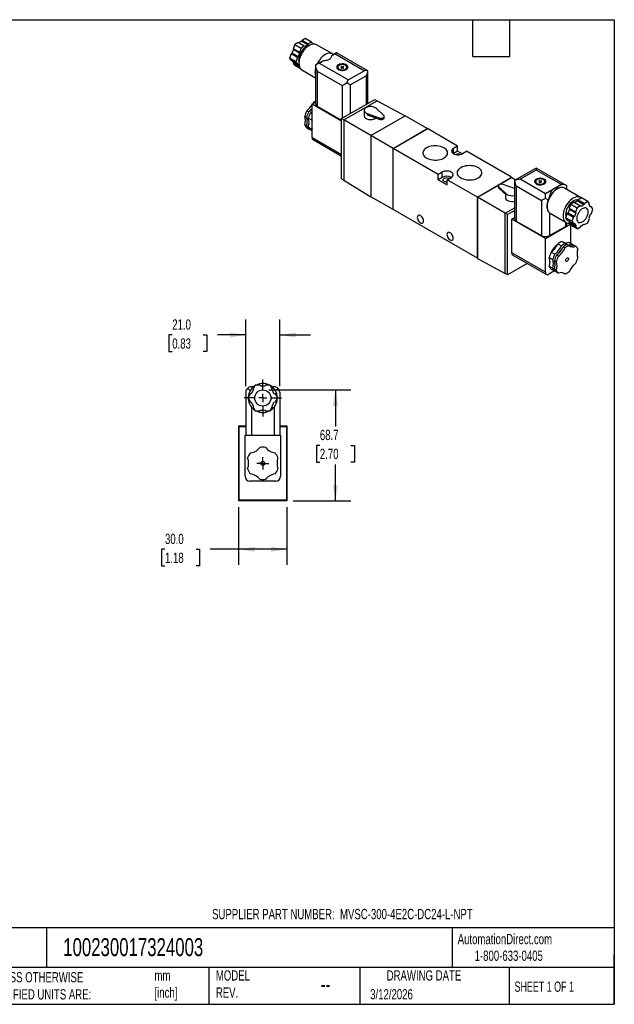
# Model space of a CAD drawing. Header units: millimetres. Extents: x 19 to 819, y 19 to 629.
# Tile 3 of 3: x 451 to 819, y 19 to 629. Entities that reach past the tile are written whole.
import ezdxf

# ---------------------------------------------------------------- set-up
doc = ezdxf.new("R2010")
doc.units = ezdxf.units.MM
doc.header["$LTSCALE"] = 3
doc.linetypes.add('SLD-Center', pattern=[19.05, 15.24, -1.27, 1.27, -1.27])
doc.linetypes.add('SLD-Solid', pattern=[0])
doc.layers.add('CENTER', color=40, linetype='SLD-Center')
doc.layers.add('DIMENSIONS', color=140, linetype='SLD-Solid', lineweight=25)
doc.layers.add('TEXT', color=140, linetype='SLD-Solid', lineweight=25)
doc.styles.add('SLDTEXTSTYLE0', font='TXT', dxfattribs={"width": 0.7})
doc.styles.add('SLDTEXTSTYLE1', font='TXT', dxfattribs={"width": 0.65})
doc.dimstyles.new('SLDDIMSTYLE1', dxfattribs={"dimtxt": 6.474023, "dimasz": 9.906, "dimexe": 0, "dimexo": 0.0625, "dimgap": 1.618506, "dimtad": 0, "dimtih": 1, "dimtoh": 1, "dimdec": 1, "dimrnd": 1e-09, "dimzin": 4, "dimdsep": 46, "dimtxsty": 'SLDTEXTSTYLE0', "dimsah": 1, "dimcen": 0.09, "dimadec": 0, "dimazin": 1, "dimtfac": 1, "dimtdec": 1, "dimtofl": 0, "dimtmove": 0, "dimatfit": 3, "dimfxl": 0, "dimfrac": 2, "dimtolj": 1, "dimtzin": 12, "dimarcsym": 0})
doc.dimstyles.new('SLDDIMSTYLE3', dxfattribs={"dimtxt": 6.474023, "dimasz": 9.906, "dimexe": 0, "dimexo": 0.0625, "dimgap": 1.618506, "dimtad": 0, "dimtih": 1, "dimtoh": 1, "dimdec": 1, "dimrnd": 1e-09, "dimzin": 12, "dimdsep": 46, "dimtxsty": 'SLDTEXTSTYLE0', "dimsah": 1, "dimcen": 0.09, "dimadec": 0, "dimazin": 3, "dimtfac": 1, "dimtdec": 1, "dimtofl": 0, "dimtmove": 0, "dimatfit": 3, "dimfxl": 0, "dimfrac": 2, "dimtolj": 1, "dimtzin": 12, "dimarcsym": 0})
doc.dimstyles.new('SLDDIMSTYLE4', dxfattribs={"dimtxt": 6.474023, "dimasz": 9.906, "dimexe": 0, "dimexo": 0.0625, "dimgap": 1.618506, "dimtad": 0, "dimtih": 1, "dimtoh": 1, "dimdec": 1, "dimrnd": 1e-09, "dimzin": 4, "dimdsep": 46, "dimtxsty": 'SLDTEXTSTYLE0', "dimsah": 1, "dimcen": 0.09, "dimadec": 0, "dimazin": 1, "dimtfac": 1, "dimtdec": 1, "dimtmove": 0, "dimatfit": 0, "dimfxl": 0, "dimfrac": 2, "dimtolj": 1, "dimtzin": 12, "dimarcsym": 0})

# ---------------------------------------------------------------- blocks, each defined once
blk = doc.blocks.new('_D_7')
at = {"layer": 'DIMENSIONS'}
for p, q in [((586.3, 326.93), (586.3, 291.22)), ((616.3, 326.93), (616.3, 291.22)), ((540.69, 300.74), (538.52, 300.74)), ((538.52, 300.74), (538.52, 290.45)), ((559.93, 300.74), (562.1, 300.74)), ((562.1, 300.74), (562.1, 290.45)), ((586.3, 300.74), (568.7, 300.74)), ((616.3, 300.74), (586.3, 300.74)), ((538.52, 290.45), (540.69, 290.45)), ((562.1, 290.45), (559.93, 290.45))]:
    blk.add_line(p, q, dxfattribs=at)
for points in [[(586.3, 300.74), (596.21, 299.22), (596.21, 302.27)], [(616.3, 300.74), (606.4, 302.27), (606.4, 299.22)]]:
    blk.add_solid(points, dxfattribs=at)
at = {"layer": 'DIMENSIONS', "char_height": 6.35, "attachment_point": 1, "style": 'SLDTEXTSTYLE0'}
for s, insert in [('30.0', (540.69, 310.38)), ('1.18', (540.69, 298.64))]:
    blk.add_mtext(s, dxfattribs=dict(at, insert=insert))
blk = doc.blocks.new('_D_8')
at = {"layer": 'DIMENSIONS'}
for p, q in [((590.8, 401.75), (590.8, 442.97)), ((611.8, 401.75), (611.8, 442.97)), ((545.19, 433.44), (543.02, 433.44)), ((543.02, 433.44), (543.02, 423.15)), ((564.43, 433.44), (566.6, 433.44)), ((566.6, 433.44), (566.6, 423.15)), ((590.8, 433.44), (573.2, 433.44)), ((611.8, 433.44), (630.85, 433.44)), ((543.02, 423.15), (545.19, 423.15)), ((566.6, 423.15), (564.43, 423.15))]:
    blk.add_line(p, q, dxfattribs=at)
for points in [[(590.8, 433.44), (580.9, 434.97), (580.9, 431.92)], [(611.8, 433.44), (621.71, 431.92), (621.71, 434.97)]]:
    blk.add_solid(points, dxfattribs=at)
at = {"layer": 'DIMENSIONS', "char_height": 6.35, "attachment_point": 1, "style": 'SLDTEXTSTYLE0'}
for s, insert in [('21.0', (545.19, 443.08)), ('0.83', (545.19, 431.34))]:
    blk.add_mtext(s, dxfattribs=dict(at, insert=insert))
blk = doc.blocks.new('_D_9')
at = {"layer": 'DIMENSIONS'}
for p, q in [((605.11, 399.44), (655.83, 399.44)), ((646.3, 399.44), (646.3, 376.83)), ((636.68, 365.09), (634.51, 365.09)), ((634.51, 365.09), (634.51, 354.8)), ((655.92, 365.09), (658.1, 365.09)), ((658.1, 365.09), (658.1, 354.8)), ((634.51, 354.8), (636.68, 354.8)), ((658.1, 354.8), (655.92, 354.8)), ((646.3, 330.74), (646.3, 353.35)), ((620.11, 330.74), (655.83, 330.74))]:
    blk.add_line(p, q, dxfattribs=at)
for points in [[(646.3, 399.44), (644.78, 389.54), (647.83, 389.54)], [(646.3, 330.74), (647.83, 340.65), (644.78, 340.65)]]:
    blk.add_solid(points, dxfattribs=at)
at = {"layer": 'DIMENSIONS', "char_height": 6.35, "attachment_point": 1, "style": 'SLDTEXTSTYLE0'}
for s, insert in [('68.7', (636.68, 374.73)), ('2.70', (636.68, 362.99))]:
    blk.add_mtext(s, dxfattribs=dict(at, insert=insert))
blk = doc.blocks.new('SW_CENTERMARKSYMBOL_2')
at = {"layer": 'CENTER', "color": 0}
for p, q in [((0, 5.08), (0, 11.54)), ((-5.08, 0), (-11.54, 0)), ((0, 0), (-2.54, 0)), ((0, 0), (0, 2.54)), ((0, 0), (0, -2.54)), ((0, 0), (2.54, 0)), ((5.08, 0), (11.54, 0)), ((0, -5.08), (0, -11.54))]:
    blk.add_line(p, q, dxfattribs=at)
blk = doc.blocks.new('SW_CENTERMARKSYMBOL_3')
at = {"layer": 'CENTER', "color": 0}
for p, q in [((-2.54, 0), (-3.79, 0)), ((0, 0), (-2.54, 0)), ((0, 2.54), (0, 3.79)), ((0, 0), (0, 2.54)), ((0, 0), (0, -2.54)), ((0, 0), (2.54, 0)), ((2.54, 0), (3.79, 0)), ((0, -2.54), (0, -3.79))]:
    blk.add_line(p, q, dxfattribs=at)

msp = doc.modelspace()

# ---------------------------------------------------------------- linework, layer by layer
for p, q in [((625.63, 615.87), (625.27, 615.26)), ((627.66, 617.04), (625.63, 615.87)), ((629.52, 613.63), (625.63, 615.87)), ((631.55, 614.8), (627.66, 617.04)), ((620.24, 610.18), (619.36, 607.9)), ((621.13, 613.27), (620.11, 610.66)), ((624, 608.41), (620.11, 610.66)), ((620.11, 610.66), (620.24, 610.18)), ((624.13, 607.93), (620.24, 610.18)), ((623.15, 614.44), (621.13, 613.27)), ((621.13, 613.27), (625.01, 611.03)), ((627.04, 612.2), (623.15, 614.44)), ((625.27, 615.26), (623.51, 614.24)), ((625.01, 611.03), (624, 608.41)), ((627.04, 612.2), (625.01, 611.03)), ((629.16, 613.02), (625.27, 615.26)), ((627.4, 612), (627.04, 612.2)), ((629.16, 613.02), (627.4, 612)), ((629.52, 613.63), (629.16, 613.02)), ((631.55, 614.8), (629.52, 613.63)), ((632.42, 613.55), (631.55, 614.8)), ((644.45, 607.44), (634.55, 613.16)), ((618.87, 607.47), (617.86, 604.86)), ((621.75, 602.61), (617.86, 604.86)), ((617.86, 604.86), (618.87, 603.41)), ((619.36, 607.9), (618.87, 607.47)), ((622.76, 605.23), (618.87, 607.47)), ((623.25, 605.65), (619.36, 607.9)), ((622.76, 605.23), (621.75, 602.61)), ((623.25, 605.65), (622.76, 605.23)), ((624.13, 607.93), (623.25, 605.65)), ((624, 608.41), (624.13, 607.93)), ((643.92, 606.3), (646.07, 607.54)), ((643.92, 606.3), (644.44, 606.71)), ((646.88, 608.12), (644.44, 606.71)), ((646.07, 607.54), (664.23, 597.06)), ((666.43, 596.97), (647.37, 607.97)), ((622.76, 601.17), (618.87, 603.41)), ((619.84, 602.86), (620.24, 602.28)), ((620.24, 602.28), (620.11, 601.65)), ((624, 599.41), (620.11, 601.65)), ((620.11, 601.65), (621.13, 600.21)), ((623.83, 600.21), (620.24, 602.28)), ((625, 597.97), (621.13, 600.21)), ((621.75, 602.61), (622.76, 601.17)), ((622.76, 601.17), (623.25, 601.3)), ((623.25, 601.3), (623.77, 600.56)), ((624.02, 599.52), (624, 599.41)), ((624, 599.41), (624.15, 599.19)), ((625.55, 597.57), (633.97, 592.7)), ((633.97, 600.24), (633.97, 576.58)), ((636.91, 602.36), (634.5, 600.97)), ((636.17, 601.83), (638.31, 603.07)), ((636.17, 601.83), (654.33, 591.34)), ((647.75, 599.24), (647.75, 598.03)), ((650.02, 599.75), (649.67, 599.55)), ((649.67, 599.55), (650.2, 599.24)), ((650.2, 599.24), (649.67, 598.93)), ((649.67, 598.93), (650.02, 598.73)), ((650.55, 599.44), (650.02, 599.75)), ((650.02, 599.34), (650.02, 599.75)), ((650.02, 598.73), (650.55, 599.04)), ((650.2, 598.83), (650.2, 599.24)), ((651.08, 599.75), (650.55, 599.44)), ((650.55, 599.04), (650.55, 599.44)), ((650.55, 599.04), (651.08, 598.73)), ((650.91, 599.24), (651.44, 599.55)), ((651.44, 598.93), (650.91, 599.24)), ((650.91, 598.83), (650.91, 599.24)), ((651.44, 599.55), (651.08, 599.75)), ((651.08, 599.34), (651.08, 599.75)), ((651.08, 598.73), (651.44, 598.93)), ((653.35, 598.03), (653.35, 599.24)), ((635, 596.79), (650.55, 587.81)), ((635, 596.79), (635, 575.15)), ((664.23, 597.06), (654.33, 591.34)), ((655.5, 588.24), (665.4, 593.95)), ((665.4, 593.95), (665.4, 576.21)), ((666.43, 576.8), (666.43, 596.97)), ((650.55, 587.81), (650.55, 567.64)), ((655.5, 588.24), (655.5, 570.5)), ((665.4, 576.21), (670.78, 579.32)), ((670.78, 579.32), (672.19, 578.5)), ((631.82, 576.58), (633.97, 577.83)), ((631.82, 576.58), (650.13, 566.01)), ((631.82, 555.76), (631.82, 576.58)), ((632.67, 577.35), (632.46, 576.95)), ((632.67, 577.35), (632.91, 577.21)), ((635, 575.15), (650.13, 566.42)), ((651.54, 566.58), (672.19, 578.5)), ((655.5, 570.5), (665.4, 576.21)), ((676.28, 569.4), (671.47, 573.78)), ((672.19, 578.5), (689.44, 569.19)), ((627.28, 568.95), (628.44, 568.28)), ((629.71, 571.55), (628.55, 572.22)), ((631.66, 566.42), (629.51, 567.66)), ((631.82, 570.33), (630.77, 570.94)), ((650.13, 567.4), (655.5, 570.5)), ((650.13, 567.4), (651.54, 566.58)), ((650.13, 530.16), (650.13, 567.4)), ((664.09, 572.54), (664.09, 569.03)), ((665.94, 570.59), (673.52, 567.81)), ((665.94, 570.59), (665.94, 569.77)), ((665.94, 569.77), (673.52, 566.99)), ((668.23, 556.95), (689.44, 569.19)), ((673.52, 567.81), (673.52, 566.99)), ((676.6, 567.97), (676.6, 568.78)), ((703.23, 561.23), (689.44, 569.19)), ((628.44, 562.78), (627.28, 563.46)), ((628.55, 561.65), (629.71, 560.98)), ((631.66, 560.92), (629.51, 562.17)), ((629.71, 560.98), (630.07, 561.1)), ((631.66, 566.42), (631.82, 565.98)), ((631.82, 561.54), (631.66, 560.92)), ((668.23, 556.95), (651.54, 566.58)), ((651.54, 566.58), (651.54, 529.35)), ((682.02, 548.99), (703.23, 561.23)), ((682.06, 548.97), (703.2, 561.17)), ((682.09, 548.95), (703.3, 561.19)), ((703.23, 561.15), (703.2, 561.17)), ((703.23, 561.23), (703.23, 561.15)), ((721.97, 550.41), (703.3, 561.19)), ((631.82, 559.76), (630.77, 560.36)), ((631.82, 555.76), (650.13, 545.19)), ((682.02, 548.99), (668.23, 556.95)), ((668.23, 556.95), (668.23, 519.06)), ((632.44, 554.38), (650.13, 544.17)), ((682.02, 511.1), (682.02, 548.99)), ((682.09, 548.95), (682.06, 548.97)), ((682.06, 511.16), (682.06, 548.97)), ((682.09, 511.06), (682.09, 548.95)), ((709.95, 532.86), (682.09, 548.95)), ((721.97, 550.41), (719.5, 548.99)), ((719.5, 545.72), (719.5, 548.99)), ((721.97, 547.15), (721.97, 550.41)), ((721.97, 547.15), (719.5, 545.72)), ((724.78, 545.53), (721.97, 547.15)), ((725.15, 545.72), (727.63, 547.15)), ((755.49, 531.07), (727.63, 547.15)), ((770.76, 536.74), (757.36, 529.01)), ((789.82, 525.74), (770.76, 536.74)), ((770.76, 536.74), (770.76, 535.56)), ((712.43, 534.29), (709.95, 532.86)), ((709.95, 529.6), (709.95, 532.86)), ((712.43, 531.02), (709.95, 529.6)), ((712.43, 531.02), (712.43, 534.29)), ((715.61, 529.6), (718.08, 531.03)), ((734.28, 518.82), (755.49, 531.07)), ((734.31, 518.8), (755.45, 531)), ((747.82, 526.56), (755.56, 531.03)), ((755.45, 531), (755.49, 530.98)), ((755.49, 531.07), (755.49, 530.98)), ((755.56, 531.03), (758.12, 529.45)), ((770.76, 535.56), (760.86, 529.84)), ((786.32, 526.58), (770.76, 535.56)), ((650.13, 530.16), (651.54, 529.35)), ((651.54, 529.35), (668.23, 519.06)), ((709.95, 529.6), (715.61, 526.33)), ((715.61, 526.33), (715.61, 529.6)), ((734.28, 518.82), (715.61, 529.6)), ((734.35, 518.78), (747.75, 526.51)), ((747.2, 525.72), (747.2, 524.9)), ((747.51, 525.1), (752.33, 520.72)), ((747.51, 525.1), (747.51, 524.28)), ((747.51, 524.28), (752.33, 519.91)), ((757.36, 524.09), (750.27, 526.69)), ((757.36, 529.01), (757.36, 505.35)), ((773.94, 516.58), (758.39, 525.56)), ((758.39, 525.56), (758.39, 503.92)), ((776.42, 520.86), (760.86, 529.84)), ((770.44, 528.42), (770.44, 527.2)), ((772.71, 528.93), (772.35, 528.72)), ((772.35, 528.72), (772.88, 528.42)), ((772.88, 528.42), (772.35, 528.11)), ((772.35, 528.11), (772.71, 527.91)), ((773.24, 528.62), (772.71, 528.93)), ((772.71, 528.52), (772.71, 528.93)), ((772.71, 527.91), (773.24, 528.21)), ((772.88, 528.01), (772.88, 528.42)), ((773.77, 528.93), (773.24, 528.62)), ((773.24, 528.21), (773.24, 528.62)), ((773.24, 528.21), (773.77, 527.91)), ((773.59, 528.42), (774.12, 528.72)), ((774.12, 528.11), (773.59, 528.42)), ((773.59, 528.01), (773.59, 528.42)), ((774.12, 528.72), (773.77, 528.93)), ((773.77, 528.52), (773.77, 528.93)), ((773.77, 527.91), (774.12, 528.11)), ((776.04, 527.2), (776.04, 528.42)), ((786.32, 526.58), (776.42, 520.86)), ((786.11, 524.75), (783.77, 524.43)), ((798.24, 518.66), (788.34, 524.37)), ((789.82, 523.52), (789.82, 525.74)), ((682.02, 511.1), (668.23, 519.06)), ((734.28, 480.93), (734.28, 518.82)), ((734.31, 480.99), (734.31, 518.8)), ((734.31, 518.8), (734.35, 518.78)), ((734.35, 518.78), (734.35, 480.89)), ((751.6, 508.82), (734.35, 518.78)), ((751.7, 520.48), (751.7, 518.53)), ((752.33, 520.72), (752.33, 519.91)), ((776.42, 518.01), (776.42, 520.86)), ((798.78, 518.26), (796.75, 517.09)), ((802.67, 516.01), (798.78, 518.26)), ((751.6, 508.82), (757.36, 512.15)), ((773.94, 516.58), (773.94, 494.94)), ((792.24, 514.49), (791.23, 511.87)), ((794.27, 515.66), (792.24, 514.49)), ((792.24, 514.49), (796.13, 512.24)), ((794.27, 515.66), (798.16, 513.41)), ((796.39, 516.48), (794.63, 515.46)), ((796.13, 512.24), (795.12, 509.63)), ((798.16, 513.41), (796.13, 512.24)), ((796.75, 517.09), (796.39, 516.48)), ((796.39, 516.48), (800.28, 514.23)), ((796.75, 517.09), (800.64, 514.84)), ((798.52, 513.21), (798.16, 513.41)), ((798.52, 513.21), (800.28, 514.23)), ((800.64, 514.84), (800.28, 514.23)), ((802.67, 516.01), (800.64, 514.84)), ((803.68, 514.57), (802.67, 516.01)), ((803.55, 513.94), (803.68, 514.57)), ((804.43, 512.68), (803.55, 513.94)), ((803.95, 513.37), (804.92, 512.81)), ((804.92, 512.81), (804.43, 512.68)), ((805.93, 511.37), (804.92, 512.81)), ((682.09, 511.14), (682.02, 511.1)), ((682.09, 511.14), (682.06, 511.16)), ((734.28, 480.93), (682.09, 511.06)), ((753.01, 508), (751.6, 508.82)), ((751.6, 471.58), (751.6, 508.82)), ((753.01, 508), (757.36, 510.51)), ((753.01, 470.77), (753.01, 508)), ((755.56, 505.14), (757.36, 506.19)), ((777.82, 510.72), (777.9, 510.52)), ((778.89, 509.1), (779.34, 508.78)), ((778.89, 509.1), (778.89, 494.94)), ((779.34, 508.78), (789.24, 503.07)), ((789.99, 508.68), (788.98, 506.07)), ((792.87, 503.83), (788.98, 506.07)), ((788.98, 506.07), (789.99, 504.63)), ((790.48, 509.11), (789.99, 508.68)), ((789.99, 508.68), (793.88, 506.44)), ((791.36, 511.39), (790.48, 509.11)), ((790.48, 509.11), (794.37, 506.87)), ((791.23, 511.87), (795.12, 509.63)), ((791.23, 511.87), (791.36, 511.39)), ((791.36, 511.39), (795.25, 509.15)), ((793.88, 506.44), (792.87, 503.83)), ((794.37, 506.87), (793.88, 506.44)), ((795.25, 509.15), (794.37, 506.87)), ((795.12, 509.63), (795.25, 509.15)), ((803.55, 506.05), (804.43, 508.32)), ((803.68, 505.56), (803.55, 506.05)), ((804.43, 508.32), (804.92, 508.75)), ((804.92, 508.75), (805.93, 511.37)), ((776.42, 493.1), (755.56, 505.14)), ((755.56, 484.32), (755.56, 505.14)), ((758.39, 503.92), (773.94, 494.94)), ((776.42, 493.1), (791.84, 502)), ((778.89, 494.94), (788.79, 500.65)), ((788.79, 503.33), (788.79, 500.65)), ((789.82, 502.08), (789.82, 502.81)), ((789.99, 504.63), (793.88, 502.38)), ((790.96, 504.07), (791.36, 503.5)), ((791.65, 502.27), (791, 502.65)), ((791.36, 503.5), (791.23, 502.87)), ((791.23, 502.87), (795.12, 500.62)), ((791.23, 502.87), (792.24, 501.42)), ((791.36, 503.5), (795.25, 501.25)), ((791.98, 501.81), (791.98, 490.32)), ((796.13, 499.18), (792.24, 501.42)), ((792.87, 503.83), (793.88, 502.38)), ((793.88, 502.38), (794.37, 502.51)), ((794.37, 502.51), (795.25, 501.25)), ((795.25, 501.25), (795.12, 500.62)), ((795.12, 500.62), (796.13, 499.18)), ((796.13, 499.18), (798.16, 500.35)), ((798.16, 500.35), (798.52, 500.96)), ((798.52, 500.96), (800.28, 501.98)), ((800.28, 501.98), (800.64, 501.78)), ((800.28, 501.98), (800.64, 501.78)), ((800.64, 501.78), (802.67, 502.95)), ((802.67, 502.95), (803.68, 505.56)), ((776.42, 472.28), (776.42, 493.1)), ((784.2, 489.87), (786.36, 488.62)), ((786.74, 491.33), (788.9, 490.09)), ((787.42, 488.01), (788.59, 487.34)), ((789.96, 489.48), (791.12, 488.8)), ((790.86, 490.97), (793.02, 489.72)), ((794.08, 489.11), (795.24, 488.43)), ((776.42, 472.28), (755.56, 484.32)), ((756.18, 482.95), (777.04, 470.91)), ((780.08, 484.74), (782.24, 483.5)), ((784.46, 482.21), (783.3, 482.89)), ((734.35, 480.97), (734.28, 480.93)), ((734.31, 480.99), (734.35, 480.97)), ((734.35, 480.89), (751.6, 471.58)), ((765.15, 477.77), (753.01, 470.77)), ((778.81, 481.47), (780.97, 480.23)), ((778.81, 475.98), (780.97, 474.73)), ((778.89, 480.24), (778.94, 481.1)), ((782.03, 479.61), (783.2, 478.94)), ((753.01, 470.77), (751.6, 471.58)), ((782.01, 473.06), (778.54, 471.06)), ((780.08, 474.17), (782.24, 472.93)), ((782.03, 474.12), (783.19, 473.45)), ((782.59, 473.05), (782.24, 472.93)), ((783.3, 472.31), (784.46, 471.64)), ((787.63, 471.82), (788.58, 471.27)), ((596.68, 402.44), (595.25, 399.96)), ((599.55, 402.44), (596.68, 402.44)), ((600.05, 401.94), (599.55, 402.44)), ((603.05, 402.44), (602.55, 401.94)), ((605.92, 402.44), (603.05, 402.44)), ((607.36, 399.96), (605.92, 402.44)), ((590.8, 397.94), (590.8, 371.44)), ((593.48, 398.77), (591.83, 400.42)), ((593.5, 396.93), (592.07, 394.44)), ((594.18, 397.11), (593.5, 396.93)), ((595.43, 399.27), (594.18, 397.11)), ((595.65, 401.44), (594.3, 401.44)), ((595.25, 399.96), (595.43, 399.27)), ((600.05, 401.94), (602.55, 401.94)), ((608.3, 401.44), (606.96, 401.44)), ((607.17, 399.27), (607.36, 399.96)), ((608.42, 397.11), (607.17, 399.27)), ((609.11, 396.93), (608.42, 397.11)), ((610.54, 394.44), (609.11, 396.93)), ((610.78, 400.42), (609.13, 398.77)), ((611.8, 397.94), (611.8, 371.44)), ((592.07, 394.44), (593.5, 391.96)), ((593.5, 391.96), (594.18, 391.77)), ((594.18, 391.77), (595.43, 389.61)), ((607.17, 389.61), (608.42, 391.77)), ((608.42, 391.77), (609.11, 391.96)), ((609.11, 391.96), (610.54, 394.44)), ((594.3, 388.79), (594.3, 371.44)), ((595.43, 389.61), (595.25, 388.93)), ((595.25, 388.93), (596.68, 386.44)), ((596.68, 386.44), (599.55, 386.44)), ((599.55, 386.44), (600.05, 386.94)), ((600.05, 386.94), (602.55, 386.94)), ((602.55, 386.94), (603.05, 386.44)), ((603.05, 386.44), (605.92, 386.44)), ((605.92, 386.44), (607.36, 388.93)), ((607.36, 388.93), (607.17, 389.61)), ((608.3, 388.79), (608.3, 371.44)), ((586.7, 376.74), (586.3, 377.14)), ((586.3, 377.14), (590.8, 377.14)), ((586.3, 377.14), (586.3, 330.74)), ((586.7, 331.14), (586.7, 376.74)), ((586.7, 376.74), (590.8, 376.74)), ((611.8, 377.14), (616.3, 377.14)), ((611.8, 376.74), (615.9, 376.74)), ((616.3, 377.14), (615.9, 376.74)), ((615.9, 376.74), (615.9, 331.14)), ((616.3, 377.14), (616.3, 330.74)), ((590.3, 345.94), (590.3, 371.44)), ((590.3, 371.44), (612.3, 371.44)), ((612.3, 371.44), (612.3, 345.94)), ((609.3, 342.94), (593.3, 342.94)), ((586.3, 330.74), (586.7, 331.14)), ((616.3, 330.74), (586.3, 330.74)), ((615.9, 331.14), (586.7, 331.14)), ((615.9, 331.14), (616.3, 330.74))]:
    msp.add_line(p, q)
at = {"flags": 128}
for points in [[(629.62, 612.44), (629.45, 612.4), (628.67, 612.1), (627.89, 611.65), (627.11, 611.05), (626.36, 610.32), (625.67, 609.49), (625.05, 608.57), (624.51, 607.59), (624.08, 606.58), (623.77, 605.57), (623.57, 604.57), (623.51, 603.63), (623.57, 602.76), (623.7, 602.19)], [(634.55, 613.16), (634.22, 613.32), (633.49, 613.53), (632.69, 613.57), (631.84, 613.45), (630.95, 613.16), (630.05, 612.71), (629.14, 612.11), (628.25, 611.38), (627.4, 610.52), (626.61, 609.56), (625.88, 608.51), (625.24, 607.4), (624.69, 606.24), (624.26, 605.07), (623.94, 603.91), (623.75, 602.77), (623.68, 601.69), (623.75, 600.68), (623.94, 599.77), (624.26, 598.97), (624.69, 598.3), (625.24, 597.77), (625.55, 597.57)], [(645, 607.03), (644.7, 607.28), (644.06, 607.63), (643.34, 607.82), (642.55, 607.86), (641.71, 607.73), (640.84, 607.44), (639.95, 607), (639.06, 606.41), (638.18, 605.69), (637.34, 604.85), (636.55, 603.9), (635.83, 602.88), (635.19, 601.78), (634.9, 601.2)], [(648.08, 597.81), (648.72, 597.52), (649.45, 597.32), (650.25, 597.23), (651.06, 597.24), (651.85, 597.36), (652.56, 597.58), (653.17, 597.9), (653.63, 598.28), (653.93, 598.72), (654.05, 599.18), (653.98, 599.65), (653.73, 600.09), (653.3, 600.49), (652.72, 600.82), (652.03, 601.07), (651.26, 601.22), (650.45, 601.26), (649.65, 601.19), (648.89, 601.02), (648.23, 600.75), (647.69, 600.4), (647.3, 599.99), (647.09, 599.53), (647.07, 599.06), (647.23, 598.6), (647.58, 598.18), (648.08, 597.81)], [(647.75, 598.82), (647.69, 598.77), (647.35, 598.42)], [(648.57, 598.1), (649.15, 597.84), (649.83, 597.68), (650.55, 597.62), (651.28, 597.68), (651.95, 597.84), (652.53, 598.1), (652.98, 598.43), (653.26, 598.82), (653.35, 599.24), (653.26, 599.66), (652.98, 600.05), (652.53, 600.38), (651.95, 600.64), (651.28, 600.8), (650.55, 600.86), (649.83, 600.8), (649.15, 600.64), (648.57, 600.38), (648.13, 600.05), (647.85, 599.66), (647.75, 599.24), (647.85, 598.82), (648.13, 598.43), (648.57, 598.1)], [(653.76, 598.42), (653.73, 598.46), (653.35, 598.82)], [(671.47, 573.78), (670.91, 574.18), (670.2, 574.5), (669.4, 574.72), (668.53, 574.84), (667.63, 574.83), (666.76, 574.72), (665.96, 574.49), (665.26, 574.17), (664.7, 573.77), (664.32, 573.31), (664.12, 572.8), (664.11, 572.29), (664.31, 571.78), (664.69, 571.32), (665.25, 570.91), (665.94, 570.59)], [(630.77, 570.94), (631.37, 571.42), (631.82, 571.83)], [(631.66, 566.42), (631.78, 566.83), (631.82, 566.96)], [(673.52, 567.81), (674.07, 567.67), (674.66, 567.63), (675.25, 567.69), (675.78, 567.86), (676.21, 568.1), (676.48, 568.41), (676.59, 568.74), (676.53, 569.09), (676.28, 569.4)], [(673.52, 566.99), (674.07, 566.85), (674.66, 566.81), (675.25, 566.88), (675.78, 567.04), (676.21, 567.28), (676.48, 567.59), (676.59, 567.93), (676.6, 567.97)], [(631.82, 560.56), (631.78, 560.65), (631.66, 560.92)], [(702.76, 549.26), (701.99, 548.75), (701.37, 548.17), (700.91, 547.55), (700.62, 546.89), (700.51, 546.21), (700.58, 545.54), (700.82, 544.87), (701.24, 544.24), (701.82, 543.65), (702.55, 543.12), (703.41, 542.66), (704.39, 542.28), (705.45, 541.99), (706.58, 541.8), (707.74, 541.71), (708.92, 541.72), (710.07, 541.83), (711.19, 542.05), (712.23, 542.36), (713.18, 542.77), (714.01, 543.24), (714.7, 543.79), (715.25, 544.39), (715.62, 545.04), (715.82, 545.7), (715.85, 546.38), (715.69, 547.06), (715.36, 547.71), (714.85, 548.32), (714.2, 548.88), (713.4, 549.38), (712.48, 549.8), (711.46, 550.14), (710.36, 550.38), (709.21, 550.52), (708.04, 550.56), (706.87, 550.49), (705.73, 550.33), (704.65, 550.06), (703.65, 549.7), (702.76, 549.26)], [(719.5, 548.99), (718.94, 548.58), (718.55, 548.12), (718.35, 547.61), (718.35, 547.09), (718.55, 546.59), (718.94, 546.12), (719.5, 545.72), (720.2, 545.4), (721, 545.17), (721.88, 545.06), (722.77, 545.06), (723.65, 545.17), (724.45, 545.4), (725.15, 545.72)], [(723.97, 537.02), (723.2, 536.5), (722.58, 535.92), (722.12, 535.3), (721.84, 534.64), (721.72, 533.97), (721.79, 533.29), (722.04, 532.63), (722.45, 531.99), (723.04, 531.4), (723.77, 530.87), (724.63, 530.41), (725.6, 530.03), (726.66, 529.74), (727.79, 529.55), (728.96, 529.46), (730.13, 529.47), (731.29, 529.59), (732.4, 529.81), (733.44, 530.12), (734.39, 530.52), (735.22, 531), (735.92, 531.55), (736.46, 532.15), (736.83, 532.79), (737.04, 533.46), (737.06, 534.14), (736.9, 534.81), (736.57, 535.46), (736.07, 536.07), (735.41, 536.64), (734.61, 537.13), (733.69, 537.55), (732.67, 537.89), (731.57, 538.13), (730.42, 538.27), (729.25, 538.31), (728.08, 538.25), (726.94, 538.08), (725.86, 537.81), (724.86, 537.46), (723.97, 537.02)], [(718.08, 531.03), (718.64, 531.43), (719.03, 531.9), (719.23, 532.4), (719.23, 532.92), (719.03, 533.42), (718.64, 533.89), (718.08, 534.29), (717.38, 534.61), (716.58, 534.84), (715.7, 534.95), (714.81, 534.95), (713.93, 534.84), (713.13, 534.61), (712.43, 534.29)], [(770.76, 526.99), (771.4, 526.7), (772.14, 526.5), (772.93, 526.4), (773.74, 526.42), (774.53, 526.54), (775.24, 526.76), (775.85, 527.07), (776.32, 527.46), (776.62, 527.89), (776.74, 528.36), (776.66, 528.82), (776.41, 529.27), (775.98, 529.67), (775.41, 530), (774.72, 530.25), (773.94, 530.39), (773.14, 530.44), (772.33, 530.37), (771.58, 530.19), (770.91, 529.93), (770.37, 529.57), (769.98, 529.16), (769.77, 528.71), (769.75, 528.24), (769.91, 527.78), (770.26, 527.36), (770.76, 526.99)], [(715.61, 528.11), (715.09, 528.1), (714.47, 528.17), (713.91, 528.35), (713.45, 528.61), (713.15, 528.94), (713.01, 529.3), (713.06, 529.67), (713.28, 530.01), (713.66, 530.31)], [(750.27, 526.69), (749.72, 526.83), (749.13, 526.87), (748.54, 526.81), (748.01, 526.65), (747.59, 526.4), (747.31, 526.1), (747.2, 525.76), (747.27, 525.42), (747.51, 525.1)], [(747.2, 524.9), (747.27, 524.6), (747.51, 524.28)], [(770.44, 528), (770.37, 527.94), (770.04, 527.6)], [(771.26, 527.27), (771.84, 527.02), (772.51, 526.85), (773.24, 526.8), (773.96, 526.85), (774.64, 527.02), (775.22, 527.27), (775.66, 527.61), (775.94, 528), (776.04, 528.42), (775.94, 528.83), (775.66, 529.22), (775.22, 529.56), (774.64, 529.82), (773.96, 529.98), (773.24, 530.03), (772.51, 529.98), (771.84, 529.82), (771.26, 529.56), (770.81, 529.22), (770.53, 528.83), (770.44, 528.42), (770.53, 528), (770.81, 527.61), (771.26, 527.27)], [(776.44, 527.6), (776.41, 527.64), (776.04, 528)], [(788.34, 524.37), (787.96, 524.56), (787.24, 524.75), (786.45, 524.79), (785.61, 524.66), (784.74, 524.37), (783.84, 523.93), (782.95, 523.34), (782.08, 522.62), (781.24, 521.78), (780.45, 520.83), (779.73, 519.81), (779.09, 518.72), (778.54, 517.58), (778.1, 516.43), (777.77, 515.28), (777.57, 514.15), (777.48, 513.08), (777.52, 512.07), (777.69, 511.15), (777.98, 510.34), (778.38, 509.65), (778.89, 509.1)], [(798.79, 518.25), (798.55, 518.45), (797.91, 518.82), (797.18, 519.03), (796.39, 519.07), (795.54, 518.95), (794.65, 518.66), (793.74, 518.21), (792.84, 517.61), (791.95, 516.88), (791.1, 516.02), (790.3, 515.06), (789.58, 514.01), (788.93, 512.9), (788.39, 511.74), (787.95, 510.57), (787.64, 509.41), (787.44, 508.27), (787.38, 507.19), (787.44, 506.18), (787.64, 505.27), (787.95, 504.47), (788.39, 503.8), (788.93, 503.27), (789.58, 502.9), (790.3, 502.69), (791.1, 502.65), (791.37, 502.67)], [(796.65, 516.91), (796.35, 516.98), (795.66, 517.02), (794.91, 516.88), (794.14, 516.58), (793.35, 516.13), (792.57, 515.53), (791.83, 514.8), (791.13, 513.97), (790.51, 513.05), (789.98, 512.07), (789.55, 511.06), (789.23, 510.05), (789.04, 509.05), (788.97, 508.11), (789.04, 507.24), (789.18, 506.6)], [(802.94, 509.64), (802.87, 510.37), (802.68, 511.01), (802.37, 511.52), (801.96, 511.89), (801.45, 512.11), (800.87, 512.16), (800.23, 512.05), (799.57, 511.77), (798.9, 511.35), (798.24, 510.79), (797.63, 510.11), (797.08, 509.35), (796.62, 508.52), (796.26, 507.65), (796.01, 506.79), (795.88, 505.95), (795.88, 505.18), (796.01, 504.49), (796.26, 503.91), (796.62, 503.47), (797.08, 503.17), (797.63, 503.04), (798.24, 503.07), (798.9, 503.26), (799.57, 503.62), (800.23, 504.11), (800.87, 504.73), (801.45, 505.45), (801.96, 506.26), (802.37, 507.11), (802.68, 507.97), (802.87, 508.83), (802.94, 509.64)], [(700.94, 504.02), (700.87, 504.64), (700.67, 505.29), (700.37, 505.93), (699.96, 506.52), (699.49, 507.02), (698.99, 507.38), (698.49, 507.6), (698.02, 507.65), (697.62, 507.52), (697.31, 507.23), (697.11, 506.8), (697.05, 506.26), (697.11, 505.64), (697.31, 504.99), (697.62, 504.35), (698.02, 503.76), (698.49, 503.26), (698.99, 502.89), (699.49, 502.68), (699.96, 502.63), (700.37, 502.76), (700.67, 503.04), (700.87, 503.47), (700.94, 504.02)], [(719.32, 493.4), (719.25, 494.02), (719.06, 494.68), (718.75, 495.32), (718.35, 495.91), (717.88, 496.4), (717.38, 496.77), (716.87, 496.99), (716.4, 497.03), (716, 496.91), (715.69, 496.62), (715.5, 496.19), (715.43, 495.65), (715.5, 495.03), (715.69, 494.38), (716, 493.73), (716.4, 493.14), (716.87, 492.65), (717.38, 492.28), (717.88, 492.07), (718.35, 492.02), (718.75, 492.14), (719.06, 492.43), (719.25, 492.86), (719.32, 493.4)], [(788.97, 479.53), (789.04, 479.96), (789.23, 480.4), (789.52, 480.79), (789.85, 481.06), (790.19, 481.18), (790.48, 481.12), (790.67, 480.9), (790.74, 480.55), (790.67, 480.12), (790.48, 479.68), (790.19, 479.29), (789.85, 479.02), (789.52, 478.9), (789.23, 478.95), (789.04, 479.18), (788.97, 479.53)]]:
    msp.add_lwpolyline(points, dxfattribs=at)
for centre, radius in [((601.3, 394.44), 5), ((601.3, 353.94), 1.25)]:
    msp.add_circle(centre, radius)
for centre, radius, start, end in [((642.04, 596.2), 8.45, 162.58178, 197.41822), ((619.7, 583.47), 14.31, 308.18168, 327.83174), ((621.54, 582.08), 13.34, 307.81664, 320.41641), ((639.22, 569.09), 10.54, 119.88009, 128.45951), ((635.72, 576.75), 1.76, 185.6948, 245.62534), ((642.81, 564.81), 16.07, 152.5256, 165.05976), ((618.9, 566.2), 8.82, 341.8435, 18.1518), ((643.97, 564.13), 16.07, 152.5256, 165.05976), ((620.07, 565.53), 8.82, 341.8435, 18.1518), ((645.04, 563.52), 16.07, 152.5256, 165.05976), ((621.13, 564.92), 8.82, 341.8435, 18.1518), ((631.12, 564.81), 4.07, 199.36787, 230.82518), ((632.29, 564.13), 4.07, 199.36787, 230.82518), ((633.35, 563.52), 4.07, 199.36787, 230.82518), ((633.29, 555.6), 1.48, 173.70115, 234.98667), ((722.33, 541.79), 3.6, 69.45125, 110.54875), ((715.25, 525.61), 6.1, 62.40443, 117.60094), ((715.25, 527.31), 3.39, 62.04094, 117.96862), ((755.74, 525.54), 5.91, 234.65424, 285.93403), ((759.11, 505.52), 1.76, 185.6948, 245.62534), ((788.07, 502.26), 1.76, 294.37466, 354.3052), ((776.42, 499.72), 5.38, 242.60967, 297.39033), ((790.43, 479.76), 11.51, 124.79716, 158.36078), ((770.75, 496.46), 14.98, 308.52637, 333.8812), ((772.9, 495.22), 14.98, 308.52637, 333.8812), ((773.97, 494.61), 14.98, 308.52637, 333.8812), ((790.11, 482.57), 9.39, 111.01361, 128.9763), ((792.26, 481.33), 9.39, 111.01361, 128.9763), ((793.32, 480.71), 9.39, 111.01361, 128.9763), ((789.04, 495.06), 4.49, 252.54046, 293.98101), ((794.49, 480.04), 9.39, 111.01361, 128.9763), ((791.26, 493.31), 4, 233.70968, 296.06298), ((792.25, 493.21), 4.49, 252.54046, 293.98101), ((793.49, 492.02), 4, 233.70968, 296.06298), ((790.77, 486.87), 3.63, 35.58264, 51.74764), ((792.67, 485.28), 4.07, 19.36787, 50.82518), ((757.03, 484.16), 1.48, 173.70115, 234.98667), ((794.34, 477.33), 16.07, 152.5256, 165.05976), ((796.5, 476.08), 16.07, 152.5256, 165.05976), ((797.56, 475.47), 16.07, 152.5256, 165.05976), ((798.72, 474.8), 16.07, 152.5256, 165.05976), ((775.13, 493.93), 14.98, 308.52637, 333.8812), ((793.61, 478.01), 10.83, 134.07136, 145.98207), ((804.89, 483.88), 8.82, 161.8435, 198.1518), ((770.43, 478.72), 8.82, 341.8435, 18.1518), ((782.65, 477.33), 4.07, 199.36787, 230.82518), ((784.03, 480.12), 5.14, 178.65581, 200.6454), ((772.59, 477.48), 8.82, 341.8435, 18.1518), ((773.65, 476.87), 8.82, 341.8435, 18.1518), ((774.82, 476.19), 8.82, 341.8435, 18.1518), ((804.58, 466.14), 14.98, 128.52637, 153.8812), ((780.98, 485.28), 16.07, 332.5256, 345.05976), ((777.71, 472.07), 1.31, 170.78596, 309.20329), ((784.81, 476.08), 4.07, 199.36787, 230.82518), ((785.87, 475.47), 4.07, 199.36787, 230.82518), ((787.04, 474.8), 4.07, 199.36787, 230.82518), ((786.22, 468.05), 4, 53.70968, 116.06298), ((785.22, 480.04), 9.39, 291.01361, 308.9763), ((601.3, 394.44), 9, 62.73396, 117.26604), ((594.3, 397.94), 3.5, 135, 180), ((594.3, 397.94), 3.5, 90, 135), ((601.3, 394.44), 9, 122.73396, 177.26604), ((601.3, 394.44), 9, 2.73396, 57.26604), ((608.3, 397.94), 3.5, 45, 90), ((608.3, 397.94), 3.5, 0, 45), ((601.3, 394.44), 9, 182.73396, 237.26604), ((601.3, 394.44), 9, 302.73396, 357.26604), ((601.3, 394.44), 9, 242.73396, 297.26604), ((601.3, 353.94), 10, 139.65615, 160.33841), ((592.15, 369.79), 9.5, 279.25742, 320.73715), ((601.3, 353.94), 10, 79.65615, 100.33841), ((610.46, 369.79), 9.5, 219.25742, 260.73715), ((601.3, 353.94), 10, 19.65615, 40.33841), ((583, 353.94), 9.5, 339.25742, 20.73715), ((619.61, 353.94), 9.5, 159.25742, 200.73715), ((601.3, 353.94), 10, 199.65615, 220.33841), ((601.3, 353.94), 10, 319.65615, 340.33841), ((593.3, 345.94), 3, 180, 270), ((592.15, 338.09), 9.5, 39.25742, 80.73715), ((601.3, 353.94), 10, 259.65615, 280.33841), ((610.45, 338.09), 9.5, 99.25742, 140.73715), ((609.3, 345.94), 3, 270, 0)]:
    msp.add_arc(centre, radius, start, end)
for centre, major_axis, ratio, start_param, end_param in [((647.37, 603.93), (-2.47, 4.29), 0.577335, 5.497828, 5.604145), ((637.47, 598.22), (-2.47, 4.29), 0.577335, 0.678959, 1.570756), ((662.93, 595.38), (2.47, 4.29), 0.577335, 4.71243, 5.391429), ((662.93, 594.95), (3.5, 2.02), 0.00007, 0.000041, 0.106358), ((653.03, 589.24), (3.5, 2.02), 0.00007, 1.464357, 2.356154), ((653.03, 589.67), (3.5, -2.02), 0.00007, 0.785439, 1.464439), ((668.09, 569.07), (4, 0.06), 0.567587, 3.133535, 5.660096), ((760.86, 526.99), (4.95, 0), 0.577382, 1.570796, 2.356194), ((760.86, 526.99), (-2.47, 4.29), 0.577335, 0.785358, 1.570756), ((786.32, 523.72), (4.95, 0), 0.577382, 0.785398, 1.570796), ((786.32, 523.72), (2.47, 4.29), 0.577335, 5.036381, 5.497828), ((755.7, 518.49), (4, -0.06), 0.586828, 3.150206, 5.149462), ((776.42, 518.01), (3.5, 2.02), 0.00007, 1.570756, 2.356154), ((776.42, 518.01), (3.5, -2.02), 0.00007, 1.023854, 1.570837)]:
    msp.add_ellipse(centre, major_axis=major_axis, ratio=ratio, start_param=start_param, end_param=end_param)
for points, knots in [([(643.92, 606.3), (643.89, 606.09), (643.85, 605.88), (643.72, 605.46), (643.63, 605.25), (643.4, 604.85), (643.26, 604.65), (642.98, 604.37), (642.88, 604.28), (642.66, 604.11), (642.53, 604.03), (642.14, 603.8), (641.84, 603.67), (641.36, 603.51), (641.19, 603.46), (640.85, 603.37), (640.68, 603.34), (640.15, 603.24), (639.79, 603.19), (639.06, 603.11), (638.69, 603.09), (638.31, 603.07)], [0, 0, 0, 0, 0.125, 0.125, 0.25, 0.25, 0.375, 0.375, 0.4375, 0.4375, 0.5, 0.5, 0.625, 0.625, 0.6875, 0.6875, 0.75, 0.75, 0.875, 0.875, 1, 1, 1, 1]), ([(646.07, 607.54), (646.22, 607.64), (646.59, 607.87), (646.79, 608.08), (646.87, 608.11), (646.89, 608.11)], [0, 0, 0, 0, 0.36394, 0.889731, 1, 1, 1, 1]), ([(633.99, 600.66), (634.34, 600.9), (634.71, 601.1), (635.29, 601.38), (635.48, 601.47), (635.84, 601.65), (636.02, 601.74), (636.17, 601.83)], [0, 0, 0, 0, 0.5, 0.5, 0.75, 0.75, 1, 1, 1, 1]), ([(636.91, 602.36), (636.94, 602.37), (637.37, 602.67), (637.86, 602.87), (638.31, 603.07)], [0, 0, 0, 0, 0.058318, 1, 1, 1, 1]), ([(654.33, 591.34), (654.18, 591.25), (654.06, 591.14), (653.85, 590.87), (653.77, 590.71), (653.63, 590.39), (653.57, 590.21), (653.48, 589.84), (653.44, 589.65), (653.4, 589.45)], [0, 0, 0, 0, 0.25, 0.25, 0.5, 0.5, 0.75, 0.75, 1, 1, 1, 1]), ([(666.41, 596.96), (666.06, 597.12), (665.69, 597.22), (665.12, 597.26), (664.93, 597.26), (664.56, 597.2), (664.39, 597.15), (664.23, 597.06)], [0, 0, 0, 0, 0.5, 0.5, 0.75, 0.75, 1, 1, 1, 1]), ([(783.78, 524.41), (783.26, 524.33), (782.28, 524.17), (781.21, 523.64), (780.58, 523.09), (780.05, 522.39), (779.55, 521.35), (779.05, 519.88), (778.62, 518.36), (778.35, 517.35), (778.24, 516.96)], [0, 0, 0, 0, 0.135952, 0.260609, 0.338872, 0.419298, 0.576633, 0.738485, 0.899545, 1, 1, 1, 1]), ([(778.24, 516.96), (778.07, 516.53), (777.72, 515.67), (777.41, 514.4), (777.3, 513.11), (777.43, 511.84), (777.7, 511.09), (777.83, 510.72)], [0, 0, 0, 0, 0.192696, 0.390489, 0.593904, 0.802395, 1, 1, 1, 1])]:
    msp.add_open_spline(points, degree=3, knots=knots)
at = {"layer": 'TEXT'}
for p, q in [((19.05, 628.65), (819.15, 628.65)), ((731.52, 605.79), (731.52, 628.65)), ((754.38, 605.79), (754.38, 628.65)), ((819.15, 628.65), (819.15, 19.05)), ((731.52, 605.79), (754.38, 605.79)), ((819.15, 66.38), (19.05, 66.38)), ((467.28, 66.38), (467.28, 41.91)), ((718.73, 66.38), (718.73, 41.91)), ((819.15, 19.05), (819.15, 49.53)), ((819.15, 41.91), (19.05, 41.91)), ((567.9, 41.91), (567.9, 19.05)), ((661.4, 41.91), (661.4, 19.05)), ((754.05, 41.91), (754.05, 19.05)), ((19.05, 19.05), (819.15, 19.05))]:
    msp.add_line(p, q, dxfattribs=at)

# ---------------------------------------------------------------- block references
at = {"layer": 'CENTER'}
for name, p in [('SW_CENTERMARKSYMBOL_2', (601.3, 394.44)), ('SW_CENTERMARKSYMBOL_3', (601.3, 353.94))]:
    msp.add_blockref(name, p, dxfattribs=at)

# ---------------------------------------------------------------- texts
at = {"layer": 'TEXT'}
for s, insert, char_height, attachment_point, style in [('SUPPLIER PART NUMBER:  MVSC-300-4E2C-DC24-L-NPT', (569.88, 78.1), 6.35, 1, 'SLDTEXTSTYLE0'), ('AutomationDirect.com', (722.08, 62.63), 6.35, 1, 'SLDTEXTSTYLE0'), ('100230017324003', (477.62, 60), 11.1125, 1, 'SLDTEXTSTYLE0'), ('1-800-633-0405', (732.57, 52.31), 6.35, 1, 'SLDTEXTSTYLE0'), ('UNLESS OTHERWISE ^JSPECIFIED UNITS ARE:', (428.61, 38.99), 6.35, 1, 'SLDTEXTSTYLE0'), ('mm^J[inch]', (534.19, 40.09), 6.35, 1, 'SLDTEXTSTYLE0'), ('MODEL ^JREV.', (572.2, 40.09), 6.35, 1, 'SLDTEXTSTYLE0'), ('DRAWING DATE', (701.18, 40.09), 6.35, 2, 'SLDTEXTSTYLE0'), ('--', (637.28, 36.23), 9.525, 1, 'SLDTEXTSTYLE0'), ('SHEET 1 OF 1', (757.32, 33.15), 6.35, 1, 'SLDTEXTSTYLE1'), ('3/12/2026', (667.84, 28.47), 6.35, 1, 'SLDTEXTSTYLE0')]:
    msp.add_mtext(s, dxfattribs=dict(at, insert=insert, char_height=char_height, attachment_point=attachment_point, style=style))

# ---------------------------------------------------------------- dimensions: what is measured, and where the dimension line sits
at = {"layer": 'DIMENSIONS'}
for base, p1, p2, dimstyle, picture, middle in [((590.8, 433.44), (611.8, 397.94), (590.8, 397.94), 'SLDDIMSTYLE4', '_D_8', (554.81, 433.44)), ((616.3, 300.74), (586.3, 330.74), (616.3, 330.74), 'SLDDIMSTYLE1', '_D_7', (550.31, 300.74))]:
    dim = msp.add_linear_dim(base=base, p1=p1, p2=p2, dimstyle=dimstyle, dxfattribs=at)
    dim.commit()
    dim.dimension.update_dxf_attribs({"geometry": picture, "text_midpoint": middle, "dimtype": 160})
dim = msp.add_linear_dim(base=(646.3, 399.44), p1=(616.3, 330.74), p2=(601.3, 399.44), angle=90, dimstyle='SLDDIMSTYLE3', dxfattribs=at)
dim.commit()
dim.dimension.update_dxf_attribs({"geometry": '_D_9', "text_midpoint": (646.3, 365.09), "dimtype": 160})

doc.saveas('drawing.dxf')
